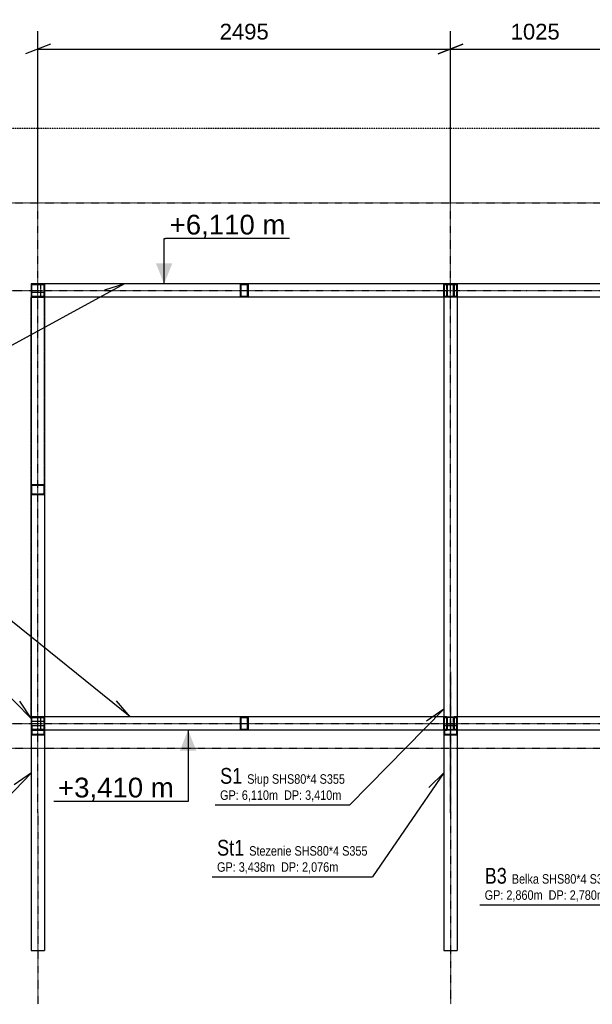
# Model space of a CAD drawing. Header units: millimetres. Extents: x -11738 to 23883, y -17414 to 12286.
# Tile 5 of 27: x -7335 to -3872, y -6504 to -546. Entities that reach past the tile are written whole.
import ezdxf

# ---------------------------------------------------------------- set-up
doc = ezdxf.new("R2010")
doc.units = ezdxf.units.MM
for name, pattern in [('DXK_LINE_DOT2', [3.9198, 1.9599, -1.9599]), ('DXK_LINE_DOT3', [5.9187, 2.979, -0.9799, 0.9799, -0.9799]), ('DXK_LINE_DOT4', [0.9408, 0.4704, -0.4704])]:
    doc.linetypes.add(name, pattern=pattern)
doc.styles.add('Arial', font='ARIAL.TTF', dxfattribs={"height": 0.2})
doc.styles.add('Arial Narrow', font='ARIALN.TTF', dxfattribs={"height": 0.2})

# ---------------------------------------------------------------- blocks, each defined once
blk = doc.blocks.new('GridLine-7906501-24047 - 22928')
at = {"color": 1, "linetype": 'DXK_LINE_DOT3'}
blk.add_line((-9581.3, -4954.5), (1364, -4954.5), dxfattribs=at)
blk = doc.blocks.new('GridLine-7906501-24048 - 22928')
at = {"color": 1, "linetype": 'DXK_LINE_DOT3'}
blk.add_line((-9581.3, -1654.5), (1364, -1654.5), dxfattribs=at)
blk = doc.blocks.new('Part-7906501-118641 - 22928')
at = {"color": 8, "linetype": 'DXK_LINE_DOT3'}
blk.add_line((-4730, -4491.5), (-4730, -6503.6), dxfattribs=at)
at = {"color": 8, "linetype": 'DXK_LINE_DOT2'}
for p, q in [((-4690, -4816.2), (-4770, -4816.2)), ((-4694, -4819.1), (-4766, -4819.1)), ((-4766, -4840.5), (-4766, -4844.5)), ((-4694, -4840.5), (-4694, -4844.5))]:
    blk.add_line(p, q, dxfattribs=at)
at = {"color": 5, "linetype": 'Continuous'}
for p, q in [((-4770, -4844.5), (-4770, -6178.9)), ((-4770, -4872.9), (-4690, -4872.9)), ((-4766, -4844.5), (-4766, -4870)), ((-4766, -4870), (-4694, -4870)), ((-4694, -4844.5), (-4694, -4870)), ((-4690, -4844.5), (-4690, -6178.9)), ((-4770, -6178.9), (-4690, -6178.9))]:
    blk.add_line(p, q, dxfattribs=at)
blk = doc.blocks.new('Part-7906501-23009 - 22928')
at = {"color": 8, "linetype": 'DXK_LINE_DOT2'}
for p, q in [((-4751.6, -4764.5), (-4770, -4764.5)), ((-4770, -4764.5), (-4770, -4844.5)), ((-4690, -4844.5), (-4690, -4764.5)), ((-4766, -4840.5), (-4766, -4768.5)), ((-4766, -4768.5), (-4749.4, -4768.5)), ((-4710.7, -4768.5), (-4694, -4768.5)), ((-4694, -4768.5), (-4694, -4840.5)), ((-4770, -4844.5), (-4751.6, -4844.5)), ((-4749.4, -4840.5), (-4766, -4840.5)), ((-4694, -4840.5), (-4710.7, -4840.5))]:
    blk.add_line(p, q, dxfattribs=at)
blk = doc.blocks.new('Part-7906501-22977 - 22928')
at = {"color": 8, "linetype": 'DXK_LINE_DOT2'}
for p, q in [((-3284.5, -2144.5), (-7185, -2144.5)), ((-7185, -2224.5), (-7185, -2144.5)), ((-3409.9, -2144.5), (-3409.9, -2224.5)), ((-3284.5, -2224.5), (-3284.5, -2144.5)), ((-3403.6, -2220.5), (-3403.6, -2148.5)), ((-3403.6, -2148.5), (-3290.8, -2148.5)), ((-3290.8, -2148.5), (-3290.8, -2220.5)), ((-3284.5, -2224.5), (-7185, -2224.5)), ((-3290.8, -2220.5), (-3403.6, -2220.5))]:
    blk.add_line(p, q, dxfattribs=at)
blk = doc.blocks.new('Part-7906501-22978 - 22928')
at = {"color": 8, "linetype": 'DXK_LINE_DOT2'}
for p, q in [((-4751.6, -4844.5), (-4751.6, -4764.5)), ((-4751.6, -4764.5), (-4708.5, -4764.5)), ((-4690, -4764.5), (-4708.5, -4764.5)), ((-4708.5, -4764.5), (-4708.5, -4844.5)), ((-1950.8, -4764.5), (-1960.7, -4764.5)), ((-1950.8, -4844.5), (-1950.8, -4764.5)), ((-4710.7, -4768.5), (-4749.4, -4768.5)), ((-4749.4, -4768.5), (-4749.4, -4840.5)), ((-4710.7, -4840.5), (-4710.7, -4768.5)), ((-4708.5, -4844.5), (-4751.6, -4844.5)), ((-4749.4, -4840.5), (-4710.7, -4840.5)), ((-4690, -4844.5), (-4708.5, -4844.5)), ((-1950.8, -4844.5), (-1960.7, -4844.5))]:
    blk.add_line(p, q, dxfattribs=at)
at = {"color": 5, "linetype": 'Continuous'}
for p, q in [((-1960.7, -4764.5), (-4690, -4764.5)), ((-1960.7, -4844.5), (-4690, -4844.5))]:
    blk.add_line(p, q, dxfattribs=at)
at = {"color": 8, "linetype": 'DXK_LINE_DOT3'}
blk.add_line((-5151.5, -4804.5), (-1550.9, -4804.5), dxfattribs=at)
blk = doc.blocks.new('Part-7906501-22979 - 22928')
at = {"color": 8, "linetype": 'DXK_LINE_DOT3'}
blk.add_line((-7225, -5344.5), (-7225, -1644.5), dxfattribs=at)
at = {"color": 5, "linetype": 'Continuous'}
for p, q in [((-7185, -2144.5), (-7265, -2144.5)), ((-7265, -2144.5), (-7265, -4844.5)), ((-7185, -2144.5), (-7185, -4844.5)), ((-7185, -4844.5), (-7265, -4844.5))]:
    blk.add_line(p, q, dxfattribs=at)
blk = doc.blocks.new('Part-7906501-22980 - 22928')
at = {"color": 8, "linetype": 'DXK_LINE_DOT3'}
blk.add_line((-4730, -5344.5), (-4730, -1644.5), dxfattribs=at)
at = {"color": 5, "linetype": 'Continuous'}
for p, q in [((-4690, -2144.5), (-4770, -2144.5)), ((-4770, -2144.5), (-4770, -4844.5)), ((-4690, -2144.5), (-4690, -4844.5)), ((-4690, -4844.5), (-4770, -4844.5))]:
    blk.add_line(p, q, dxfattribs=at)
blk = doc.blocks.new('Part-7906501-23007 - 22928')
at = {"color": 8, "linetype": 'DXK_LINE_DOT2'}
for p, q in [((-7185, -4764.5), (-7265, -4764.5)), ((-7265, -4764.5), (-7265, -4844.5)), ((-7185, -4844.5), (-7185, -4764.5)), ((-7261, -4840.5), (-7261, -4768.5)), ((-7261, -4768.5), (-7189, -4768.5)), ((-7189, -4768.5), (-7189, -4840.5)), ((-7265, -4844.5), (-7185, -4844.5)), ((-7189, -4840.5), (-7261, -4840.5))]:
    blk.add_line(p, q, dxfattribs=at)
at = {"color": 8, "linetype": 'DXK_LINE_DOT3'}
blk.add_line((-7725, -4804.5), (-6725, -4804.5), dxfattribs=at)
blk = doc.blocks.new('Part-7906501-23008 - 22928')
at = {"color": 5, "linetype": 'Continuous'}
for p, q in [((-4770, -4764.5), (-7185, -4764.5)), ((-7185, -4844.5), (-7185, -4764.5)), ((-4770, -4844.5), (-4770, -4764.5)), ((-4770, -4844.5), (-7185, -4844.5))]:
    blk.add_line(p, q, dxfattribs=at)
at = {"color": 8, "linetype": 'DXK_LINE_DOT3'}
blk.add_line((-6725, -4804.5), (-5151.5, -4804.5), dxfattribs=at)
blk = doc.blocks.new('Part-7906501-23023 - 22928')
at = {"color": 8, "linetype": 'DXK_LINE_DOT2'}
for p, q in [((-7185, -2144.5), (-7265, -2144.5)), ((-7265, -2144.5), (-7265, -2224.5)), ((-7261, -2220.5), (-7261, -2148.5)), ((-7261, -2148.5), (-7189, -2148.5)), ((-7189, -2148.5), (-7189, -2220.5)), ((-7265, -2224.5), (-7185, -2224.5)), ((-7189, -2220.5), (-7261, -2220.5))]:
    blk.add_line(p, q, dxfattribs=at)
at = {"color": 8, "linetype": 'DXK_LINE_DOT3'}
blk.add_line((-7725, -2184.5), (-6725, -2184.5), dxfattribs=at)
blk = doc.blocks.new('Part-7906501-23024 - 22928')
at = {"color": 5, "linetype": 'Continuous'}
for p, q in [((-4770, -2144.5), (-7185, -2144.5)), ((-7185, -2224.5), (-7185, -2144.5)), ((-4770, -2224.5), (-4770, -2144.5)), ((-4770, -2224.5), (-7185, -2224.5))]:
    blk.add_line(p, q, dxfattribs=at)
at = {"color": 8, "linetype": 'DXK_LINE_DOT3'}
blk.add_line((-6725, -2184.5), (-4270, -2184.5), dxfattribs=at)
blk = doc.blocks.new('Part-7906501-23025 - 22928')
at = {"color": 8, "linetype": 'DXK_LINE_DOT2'}
for p, q in [((-4770, -2144.5), (-4770, -2224.5)), ((-4690, -2224.5), (-4690, -2144.5)), ((-4766, -2220.5), (-4766, -2148.5)), ((-4766, -2148.5), (-4694, -2148.5)), ((-4694, -2148.5), (-4694, -2220.5)), ((-4694, -2220.5), (-4766, -2220.5))]:
    blk.add_line(p, q, dxfattribs=at)
at = {"color": 8, "linetype": 'DXK_LINE_DOT3'}
blk.add_line((-4270, -2184.5), (-4230, -2184.5), dxfattribs=at)
blk = doc.blocks.new('Part-7906501-23026 - 22928')
at = {"color": 8, "linetype": 'DXK_LINE_DOT2'}
for p, q in [((-4751.6, -2224.5), (-4751.6, -2144.5)), ((-4708.5, -2144.5), (-4708.5, -2224.5)), ((-1950.8, -2144.5), (-1960.7, -2144.5)), ((-1950.8, -2224.5), (-1950.8, -2144.5)), ((-4749.4, -2148.5), (-4749.4, -2220.5)), ((-4710.7, -2220.5), (-4710.7, -2148.5)), ((-1950.8, -2224.5), (-1960.7, -2224.5))]:
    blk.add_line(p, q, dxfattribs=at)
at = {"color": 5, "linetype": 'Continuous'}
for p, q in [((-1960.7, -2144.5), (-4690, -2144.5)), ((-1960.7, -2224.5), (-4690, -2224.5))]:
    blk.add_line(p, q, dxfattribs=at)
at = {"color": 8, "linetype": 'DXK_LINE_DOT3'}
blk.add_line((-4230, -2184.5), (-1550.9, -2184.5), dxfattribs=at)
blk = doc.blocks.new('Part-7906501-23035 - 22928')
at = {"color": 8, "linetype": 'DXK_LINE_DOT2'}
for p, q in [((-4770, -4764.5), (-7185, -4764.5)), ((-3284.5, -4764.5), (-4690, -4764.5)), ((-3409.9, -4764.5), (-3409.9, -4844.5)), ((-3284.5, -4844.5), (-3284.5, -4764.5)), ((-3403.6, -4840.5), (-3403.6, -4768.5)), ((-3403.6, -4768.5), (-3290.8, -4768.5)), ((-3290.8, -4768.5), (-3290.8, -4840.5)), ((-4770, -4844.5), (-7185, -4844.5)), ((-3284.5, -4844.5), (-4690, -4844.5)), ((-3290.8, -4840.5), (-3403.6, -4840.5))]:
    blk.add_line(p, q, dxfattribs=at)
blk = doc.blocks.new('Part-7906501-42197 - 22928')
at = {"color": 8, "linetype": 'DXK_LINE_DOT2'}
for p, q in [((-7265, -2195.1), (-7185, -2195.1)), ((-7265, -3360.1), (-7265, -2224.5)), ((-7185, -3360.1), (-7185, -2224.5)), ((-7185, -3360.1), (-7265, -3360.1)), ((-7265, -3419), (-7265, -3360.1)), ((-7261, -3416.1), (-7261, -3363)), ((-7261, -3363), (-7189, -3363)), ((-7189, -3363), (-7189, -3416.1)), ((-7185, -3419), (-7185, -3360.1)), ((-7265, -3419), (-7185, -3419)), ((-7189, -3416.1), (-7261, -3416.1))]:
    blk.add_line(p, q, dxfattribs=at)
blk = doc.blocks.new('Part-7906501-51405 - 22928')
at = {"color": 4, "linetype": 'DXK_LINE_DOT4'}
blk.add_line((-3285, -1204.5), (-9485, -1204.5), dxfattribs=at)
blk = doc.blocks.new('Part-7906501-42198 - 22928')
at = {"color": 8, "linetype": 'DXK_LINE_DOT2'}
for p, q in [((-7185, -3362.4), (-7265, -3362.4)), ((-7189, -3365.1), (-7261, -3365.1)), ((-7265, -3416.7), (-7185, -3416.7)), ((-7265, -4764.5), (-7265, -3419)), ((-7261, -3414), (-7189, -3414)), ((-7185, -3419), (-7185, -4791.7)), ((-7185, -4791.7), (-7265, -4791.7))]:
    blk.add_line(p, q, dxfattribs=at)
blk = doc.blocks.new('Part-7906501-118640 - 22928')
at = {"color": 8, "linetype": 'DXK_LINE_DOT2'}
for p, q in [((-7265, -4816.2), (-7265, -4844.5)), ((-7265, -4816.2), (-7185, -4816.2)), ((-7189, -4819.1), (-7261, -4819.1)), ((-7261, -4819.1), (-7261, -4844.5)), ((-7189, -4819.1), (-7189, -4844.5))]:
    blk.add_line(p, q, dxfattribs=at)
at = {"color": 5, "linetype": 'Continuous'}
for p, q in [((-7265, -4844.5), (-7265, -6178.9)), ((-7265, -4872.9), (-7185, -4872.9)), ((-7261, -4844.5), (-7261, -4870)), ((-7261, -4870), (-7189, -4870)), ((-7189, -4844.5), (-7189, -4870)), ((-7185, -4844.5), (-7185, -6178.9)), ((-7265, -6178.9), (-7185, -6178.9))]:
    blk.add_line(p, q, dxfattribs=at)
at = {"color": 8, "linetype": 'DXK_LINE_DOT3'}
blk.add_line((-7225, -5344.5), (-7225, -6503.6), dxfattribs=at)
blk = doc.blocks.new('Part-7906501-181471 - 22928')
at = {"color": 8, "linetype": 'DXK_LINE_DOT2'}
for p, q in [((-6000.5, -2224.5), (-6000.5, -2144.5)), ((-5954.5, -2144.5), (-5954.5, -2224.5)), ((-4747, -2224.5), (-4747, -2144.5)), ((-5998.2, -2148.5), (-5998.2, -2220.5)), ((-5956.8, -2220.5), (-5956.8, -2148.5))]:
    blk.add_line(p, q, dxfattribs=at)
blk = doc.blocks.new('Part-7906501-181468 - 22928')
at = {"color": 8, "linetype": 'DXK_LINE_DOT2'}
for p, q in [((-7208, -4844.5), (-7208, -4764.5)), ((-6000.5, -4764.5), (-6000.5, -4844.5)), ((-5954.5, -4844.5), (-5954.5, -4764.5)), ((-5998.2, -4840.5), (-5998.2, -4768.5)), ((-5998.2, -4768.5), (-5956.8, -4768.5)), ((-5956.8, -4768.5), (-5956.8, -4840.5)), ((-5956.8, -4840.5), (-5998.2, -4840.5))]:
    blk.add_line(p, q, dxfattribs=at)
blk = doc.blocks.new('Part-7906501-181469 - 22928')
at = {"color": 8, "linetype": 'DXK_LINE_DOT2'}
for p, q in [((-6000.5, -4844.5), (-6000.5, -4764.5)), ((-5954.5, -4764.5), (-5954.5, -4844.5)), ((-4747, -4844.5), (-4747, -4764.5)), ((-5998.2, -4768.5), (-5998.2, -4840.5)), ((-5956.8, -4840.5), (-5956.8, -4768.5))]:
    blk.add_line(p, q, dxfattribs=at)
blk = doc.blocks.new('Part-7906501-181470 - 22928')
at = {"color": 8, "linetype": 'DXK_LINE_DOT2'}
for p, q in [((-7208, -2224.5), (-7208, -2144.5)), ((-6000.5, -2144.5), (-6000.5, -2224.5)), ((-5954.5, -2224.5), (-5954.5, -2144.5)), ((-5998.2, -2220.5), (-5998.2, -2148.5)), ((-5998.2, -2148.5), (-5956.8, -2148.5)), ((-5956.8, -2148.5), (-5956.8, -2220.5)), ((-5956.8, -2220.5), (-5998.2, -2220.5))]:
    blk.add_line(p, q, dxfattribs=at)
blk = doc.blocks.new('StraightDimension-7906501-157318 - 22928')
at = {"color": 7, "linetype": 'Continuous'}
for p, q in [((-7225, -1658.5), (-7225, -616)), ((-4730, -1658.5), (-4730, -616)), ((-7150, -693.5), (-7300, -753.5)), ((-4805, -753.5), (-4655, -693.5)), ((-7225, -723.5), (-4730, -723.5))]:
    blk.add_line(p, q, dxfattribs=at)
at = {"color": 0}
blk.add_wipeout([(-5809.3, -686), (-5809.3, -546), (-6145.8, -546), (-6145.8, -686)], dxfattribs=at)
at = {"color": 96, "style": 'Arial'}
blk.add_text('2495', height=95.51, dxfattribs=at).set_placement((-6125.8, -666))
blk = doc.blocks.new('StraightDimension-7906501-157317 - 22928')
at = {"color": 7, "linetype": 'Continuous'}
for p, q in [((-4730, -1658.5), (-4730, -616)), ((-3705, -2134.5), (-3705, -616)), ((-4655, -693.5), (-4805, -753.5)), ((-3780, -753.5), (-3630, -693.5)), ((-4730, -723.5), (-3705, -723.5))]:
    blk.add_line(p, q, dxfattribs=at)
at = {"color": 0}
blk.add_wipeout([(-4049.3, -686), (-4049.3, -546), (-4385.8, -546), (-4385.8, -686)], dxfattribs=at)
at = {"color": 96, "style": 'Arial'}
blk.add_text('1025', height=95.51, dxfattribs=at).set_placement((-4365.8, -666))
blk = doc.blocks.new('Mark-7906501-118642 - 22928')
at = {"color": 7, "linetype": 'Continuous'}
for p, q in [((-7264.5, -5103), (-7522.9, -5371.8)), ((-7264.5, -5103), (-7369.1, -5175.8)), ((-8493, -5371.8), (-7522.9, -5371.8))]:
    blk.add_line(p, q, dxfattribs=at)
at = {"color": 0}
for points in [[(-8298.6, -5244.3), (-8298.6, -5144.3), (-8463, -5144.3), (-8463, -5244.3)], [(-8012.8, -5244.3), (-8012.8, -5184.3), (-8268.6, -5184.3), (-8268.6, -5244.3)], [(-8349.8, -5341.8), (-8349.8, -5281.8), (-8463, -5281.8), (-8463, -5341.8)], [(-7966.9, -5341.8), (-7966.9, -5281.8), (-8076.4, -5281.8), (-8076.4, -5341.8)]]:
    blk.add_wipeout(points, dxfattribs=at)
for points in [[(-8298.6, -5244.3), (-8298.6, -5144.3), (-8463, -5144.3), (-8463, -5244.3)], [(-8012.8, -5244.3), (-8012.8, -5184.3), (-8268.6, -5184.3), (-8268.6, -5244.3)], [(-8349.8, -5341.8), (-8349.8, -5281.8), (-8463, -5281.8), (-8463, -5341.8)], [(-7966.9, -5341.8), (-7966.9, -5281.8), (-8076.4, -5281.8), (-8076.4, -5341.8)]]:
    blk.add_wipeout(points, dxfattribs=at)
at = {"color": 7, "style": 'Arial Narrow'}
blk.add_text('St1', height=95.44, dxfattribs=at).set_placement((-8463, -5244.3))
at = {"color": 0}
for points in [[(-7724.4, -5244.3), (-7724.4, -5184.3), (-7994.8, -5184.3), (-7994.8, -5244.3)], [(-8167.2, -5341.8), (-8167.2, -5281.8), (-8331.8, -5281.8), (-8331.8, -5341.8)], [(-7784.3, -5341.8), (-7784.3, -5281.8), (-7948.9, -5281.8), (-7948.9, -5341.8)]]:
    blk.add_wipeout(points, dxfattribs=at)
for points in [[(-7724.4, -5244.3), (-7724.4, -5184.3), (-7994.8, -5184.3), (-7994.8, -5244.3)], [(-8167.2, -5341.8), (-8167.2, -5281.8), (-8331.8, -5281.8), (-8331.8, -5341.8)], [(-7784.3, -5341.8), (-7784.3, -5281.8), (-7948.9, -5281.8), (-7948.9, -5341.8)]]:
    blk.add_wipeout(points, dxfattribs=at)
at = {"color": 7, "style": 'Arial Narrow'}
for s, p in [('Stezenie', (-8268.6, -5244.3)), ('GP:', (-8463, -5341.8)), ('DP:', (-8076.4, -5341.8))]:
    blk.add_text(s, height=57.27, dxfattribs=at).set_placement(p)
at = {"color": 0}
for points in [[(-7552.9, -5244.3), (-7552.9, -5184.3), (-7706.4, -5184.3), (-7706.4, -5244.3)], [(-8112.4, -5341.8), (-8112.4, -5281.8), (-8167.2, -5281.8), (-8167.2, -5341.8)], [(-7729.6, -5341.8), (-7729.6, -5281.8), (-7784.3, -5281.8), (-7784.3, -5341.8)]]:
    blk.add_wipeout(points, dxfattribs=at)
for points in [[(-7552.9, -5244.3), (-7552.9, -5184.3), (-7706.4, -5184.3), (-7706.4, -5244.3)], [(-8112.4, -5341.8), (-8112.4, -5281.8), (-8167.2, -5281.8), (-8167.2, -5341.8)], [(-7729.6, -5341.8), (-7729.6, -5281.8), (-7784.3, -5281.8), (-7784.3, -5341.8)]]:
    blk.add_wipeout(points, dxfattribs=at)
at = {"color": 7, "style": 'Arial Narrow'}
for s, height, p in [('SHS80*4', 57.27, (-7994.8, -5244.3)), ('S355', 57.27, (-7706.4, -5244.3)), ('3,438', 57.27, (-8331.8, -5341.8)), ('m', 57.3, (-8167.2, -5341.8)), ('2,076', 57.27, (-7948.9, -5341.8)), ('m', 57.3, (-7784.3, -5341.8))]:
    blk.add_text(s, height=height, dxfattribs=at).set_placement(p)
blk = doc.blocks.new('Mark-7906501-23156 - 22928')
at = {"color": 7, "linetype": 'Continuous'}
for p, q in [((-4769.8, -4718.4), (-5337.8, -5296.5)), ((-4769.8, -4718.4), (-4875.2, -4790.1)), ((-6153.2, -5296.5), (-5337.8, -5296.5))]:
    blk.add_line(p, q, dxfattribs=at)
at = {"color": 0}
for points in [[(-5989.2, -5169), (-5989.2, -5069), (-6123.2, -5069), (-6123.2, -5169)], [(-5827.7, -5169), (-5827.7, -5109), (-5959.2, -5109), (-5959.2, -5169)], [(-6009.9, -5266.5), (-6009.9, -5206.5), (-6123.2, -5206.5), (-6123.2, -5266.5)], [(-5627, -5266.5), (-5627, -5206.5), (-5736.6, -5206.5), (-5736.6, -5266.5)]]:
    blk.add_wipeout(points, dxfattribs=at)
for points in [[(-5989.2, -5169), (-5989.2, -5069), (-6123.2, -5069), (-6123.2, -5169)], [(-5827.7, -5169), (-5827.7, -5109), (-5959.2, -5109), (-5959.2, -5169)], [(-6009.9, -5266.5), (-6009.9, -5206.5), (-6123.2, -5206.5), (-6123.2, -5266.5)], [(-5627, -5266.5), (-5627, -5206.5), (-5736.6, -5206.5), (-5736.6, -5266.5)]]:
    blk.add_wipeout(points, dxfattribs=at)
at = {"color": 7, "style": 'Arial Narrow'}
blk.add_text('S1', height=95.44, dxfattribs=at).set_placement((-6123.2, -5169))
at = {"color": 0}
for points in [[(-5539.3, -5169), (-5539.3, -5109), (-5809.7, -5109), (-5809.7, -5169)], [(-5827.4, -5266.5), (-5827.4, -5206.5), (-5991.9, -5206.5), (-5991.9, -5266.5)], [(-5444.5, -5266.5), (-5444.5, -5206.5), (-5609, -5206.5), (-5609, -5266.5)]]:
    blk.add_wipeout(points, dxfattribs=at)
for points in [[(-5539.3, -5169), (-5539.3, -5109), (-5809.7, -5109), (-5809.7, -5169)], [(-5827.4, -5266.5), (-5827.4, -5206.5), (-5991.9, -5206.5), (-5991.9, -5266.5)], [(-5444.5, -5266.5), (-5444.5, -5206.5), (-5609, -5206.5), (-5609, -5266.5)]]:
    blk.add_wipeout(points, dxfattribs=at)
at = {"color": 7, "style": 'Arial Narrow'}
for s, p in [('GP:', (-6123.2, -5266.5)), ('DP:', (-5736.6, -5266.5))]:
    blk.add_text(s, height=57.27, dxfattribs=at).set_placement(p)
at = {"color": 0}
for points in [[(-5367.8, -5169), (-5367.8, -5109), (-5521.3, -5109), (-5521.3, -5169)], [(-5772.6, -5266.5), (-5772.6, -5206.5), (-5827.4, -5206.5), (-5827.4, -5266.5)], [(-5389.7, -5266.5), (-5389.7, -5206.5), (-5444.5, -5206.5), (-5444.5, -5266.5)]]:
    blk.add_wipeout(points, dxfattribs=at)
for points in [[(-5367.8, -5169), (-5367.8, -5109), (-5521.3, -5109), (-5521.3, -5169)], [(-5772.6, -5266.5), (-5772.6, -5206.5), (-5827.4, -5206.5), (-5827.4, -5266.5)], [(-5389.7, -5266.5), (-5389.7, -5206.5), (-5444.5, -5206.5), (-5444.5, -5266.5)]]:
    blk.add_wipeout(points, dxfattribs=at)
at = {"color": 7, "style": 'Arial Narrow'}
for s, height, p in [('Słup', 57.27, (-5959.2, -5169)), ('SHS80*4', 57.27, (-5809.7, -5169)), ('S355', 57.27, (-5521.3, -5169)), ('6,110', 57.27, (-5991.9, -5266.5)), ('m', 57.3, (-5827.4, -5266.5)), ('3,410', 57.27, (-5609, -5266.5)), ('m', 57.3, (-5444.5, -5266.5))]:
    blk.add_text(s, height=height, dxfattribs=at).set_placement(p)
blk = doc.blocks.new('Mark-7906501-23167 - 22928')
at = {"color": 7, "linetype": 'Continuous'}
for p, q in [((-8391.3, -4461.1), (-7575.9, -4461.1)), ((-7264.5, -4775.3), (-7575.9, -4461.1)), ((-7264.5, -4775.3), (-7334.7, -4668.9))]:
    blk.add_line(p, q, dxfattribs=at)
at = {"color": 0}
for points in [[(-8227.4, -4333.6), (-8227.4, -4233.6), (-8361.3, -4233.6), (-8361.3, -4333.6)], [(-8065.8, -4333.6), (-8065.8, -4273.6), (-8197.4, -4273.6), (-8197.4, -4333.6)], [(-8248.1, -4431.1), (-8248.1, -4371.1), (-8361.3, -4371.1), (-8361.3, -4431.1)], [(-7865.2, -4431.1), (-7865.2, -4371.1), (-7974.8, -4371.1), (-7974.8, -4431.1)]]:
    blk.add_wipeout(points, dxfattribs=at)
for points in [[(-8227.4, -4333.6), (-8227.4, -4233.6), (-8361.3, -4233.6), (-8361.3, -4333.6)], [(-8065.8, -4333.6), (-8065.8, -4273.6), (-8197.4, -4273.6), (-8197.4, -4333.6)], [(-8248.1, -4431.1), (-8248.1, -4371.1), (-8361.3, -4371.1), (-8361.3, -4431.1)], [(-7865.2, -4431.1), (-7865.2, -4371.1), (-7974.8, -4371.1), (-7974.8, -4431.1)]]:
    blk.add_wipeout(points, dxfattribs=at)
at = {"color": 7, "style": 'Arial Narrow'}
blk.add_text('S1', height=95.44, dxfattribs=at).set_placement((-8361.3, -4333.6))
at = {"color": 0}
for points in [[(-7777.5, -4333.6), (-7777.5, -4273.6), (-8047.8, -4273.6), (-8047.8, -4333.6)], [(-8065.5, -4431.1), (-8065.5, -4371.1), (-8230.1, -4371.1), (-8230.1, -4431.1)], [(-7682.7, -4431.1), (-7682.7, -4371.1), (-7847.2, -4371.1), (-7847.2, -4431.1)]]:
    blk.add_wipeout(points, dxfattribs=at)
for points in [[(-7777.5, -4333.6), (-7777.5, -4273.6), (-8047.8, -4273.6), (-8047.8, -4333.6)], [(-8065.5, -4431.1), (-8065.5, -4371.1), (-8230.1, -4371.1), (-8230.1, -4431.1)], [(-7682.7, -4431.1), (-7682.7, -4371.1), (-7847.2, -4371.1), (-7847.2, -4431.1)]]:
    blk.add_wipeout(points, dxfattribs=at)
at = {"color": 7, "style": 'Arial Narrow'}
for s, p in [('GP:', (-8361.3, -4431.1)), ('DP:', (-7974.8, -4431.1))]:
    blk.add_text(s, height=57.27, dxfattribs=at).set_placement(p)
at = {"color": 0}
for points in [[(-7605.9, -4333.6), (-7605.9, -4273.6), (-7759.5, -4273.6), (-7759.5, -4333.6)], [(-8010.8, -4431.1), (-8010.8, -4371.1), (-8065.5, -4371.1), (-8065.5, -4431.1)], [(-7627.9, -4431.1), (-7627.9, -4371.1), (-7682.7, -4371.1), (-7682.7, -4431.1)]]:
    blk.add_wipeout(points, dxfattribs=at)
for points in [[(-7605.9, -4333.6), (-7605.9, -4273.6), (-7759.5, -4273.6), (-7759.5, -4333.6)], [(-8010.8, -4431.1), (-8010.8, -4371.1), (-8065.5, -4371.1), (-8065.5, -4431.1)], [(-7627.9, -4431.1), (-7627.9, -4371.1), (-7682.7, -4371.1), (-7682.7, -4431.1)]]:
    blk.add_wipeout(points, dxfattribs=at)
at = {"color": 7, "style": 'Arial Narrow'}
for s, height, p in [('Słup', 57.27, (-8197.4, -4333.6)), ('SHS80*4', 57.27, (-8047.8, -4333.6)), ('S355', 57.27, (-7759.5, -4333.6)), ('6,110', 57.27, (-8230.1, -4431.1)), ('m', 57.3, (-8065.5, -4431.1)), ('3,410', 57.27, (-7847.2, -4431.1)), ('m', 57.3, (-7682.7, -4431.1))]:
    blk.add_text(s, height=height, dxfattribs=at).set_placement(p)
blk = doc.blocks.new('Mark-7906501-23268 - 22928')
at = {"color": 7, "linetype": 'Continuous'}
for p, q in [((-8279.5, -4147.2), (-7431.2, -4147.2)), ((-6668, -4764.9), (-7431.2, -4147.2)), ((-6668, -4764.9), (-6749.4, -4666.8))]:
    blk.add_line(p, q, dxfattribs=at)
at = {"color": 0}
for points in [[(-8115.5, -4019.7), (-8115.5, -3919.7), (-8249.5, -3919.7), (-8249.5, -4019.7)], [(-7921.1, -4019.7), (-7921.1, -3959.7), (-8085.5, -3959.7), (-8085.5, -4019.7)], [(-8136.2, -4117.2), (-8136.2, -4057.2), (-8249.5, -4057.2), (-8249.5, -4117.2)], [(-7753.3, -4117.2), (-7753.3, -4057.2), (-7862.9, -4057.2), (-7862.9, -4117.2)]]:
    blk.add_wipeout(points, dxfattribs=at)
for points in [[(-8115.5, -4019.7), (-8115.5, -3919.7), (-8249.5, -3919.7), (-8249.5, -4019.7)], [(-7921.1, -4019.7), (-7921.1, -3959.7), (-8085.5, -3959.7), (-8085.5, -4019.7)], [(-8136.2, -4117.2), (-8136.2, -4057.2), (-8249.5, -4057.2), (-8249.5, -4117.2)], [(-7753.3, -4117.2), (-7753.3, -4057.2), (-7862.9, -4057.2), (-7862.9, -4117.2)]]:
    blk.add_wipeout(points, dxfattribs=at)
at = {"color": 7, "style": 'Arial Narrow'}
blk.add_text('B5', height=95.44, dxfattribs=at).set_placement((-8249.5, -4019.7))
at = {"color": 0}
for points in [[(-7632.7, -4019.7), (-7632.7, -3959.7), (-7903.1, -3959.7), (-7903.1, -4019.7)], [(-7953.7, -4117.2), (-7953.7, -4057.2), (-8118.2, -4057.2), (-8118.2, -4117.2)], [(-7570.8, -4117.2), (-7570.8, -4057.2), (-7735.3, -4057.2), (-7735.3, -4117.2)]]:
    blk.add_wipeout(points, dxfattribs=at)
for points in [[(-7632.7, -4019.7), (-7632.7, -3959.7), (-7903.1, -3959.7), (-7903.1, -4019.7)], [(-7953.7, -4117.2), (-7953.7, -4057.2), (-8118.2, -4057.2), (-8118.2, -4117.2)], [(-7570.8, -4117.2), (-7570.8, -4057.2), (-7735.3, -4057.2), (-7735.3, -4117.2)]]:
    blk.add_wipeout(points, dxfattribs=at)
at = {"color": 7, "style": 'Arial Narrow'}
for s, p in [('Belka', (-8085.5, -4019.7)), ('GP:', (-8249.5, -4117.2)), ('DP:', (-7862.9, -4117.2))]:
    blk.add_text(s, height=57.27, dxfattribs=at).set_placement(p)
at = {"color": 0}
for points in [[(-7461.2, -4019.7), (-7461.2, -3959.7), (-7614.7, -3959.7), (-7614.7, -4019.7)], [(-7898.9, -4117.2), (-7898.9, -4057.2), (-7953.7, -4057.2), (-7953.7, -4117.2)], [(-7516, -4117.2), (-7516, -4057.2), (-7570.8, -4057.2), (-7570.8, -4117.2)]]:
    blk.add_wipeout(points, dxfattribs=at)
for points in [[(-7461.2, -4019.7), (-7461.2, -3959.7), (-7614.7, -3959.7), (-7614.7, -4019.7)], [(-7898.9, -4117.2), (-7898.9, -4057.2), (-7953.7, -4057.2), (-7953.7, -4117.2)], [(-7516, -4117.2), (-7516, -4057.2), (-7570.8, -4057.2), (-7570.8, -4117.2)]]:
    blk.add_wipeout(points, dxfattribs=at)
at = {"color": 7, "style": 'Arial Narrow'}
for s, height, p in [('SHS80*4', 57.27, (-7903.1, -4019.7)), ('S355', 57.27, (-7614.7, -4019.7)), ('3,490', 57.27, (-8118.2, -4117.2)), ('m', 57.3, (-7953.7, -4117.2)), ('3,410', 57.27, (-7735.3, -4117.2)), ('m', 57.3, (-7570.8, -4117.2))]:
    blk.add_text(s, height=height, dxfattribs=at).set_placement(p)
blk = doc.blocks.new('Mark-7906501-23316 - 22928')
at = {"color": 7, "linetype": 'Continuous'}
for p, q in [((-6701.7, -2144.9), (-7649.9, -2661.2)), ((-6701.7, -2144.9), (-6823.4, -2182.7)), ((-8498.2, -2661.2), (-7649.9, -2661.2))]:
    blk.add_line(p, q, dxfattribs=at)
at = {"color": 0}
for points in [[(-8334.2, -2533.7), (-8334.2, -2433.7), (-8468.2, -2433.7), (-8468.2, -2533.7)], [(-8139.8, -2533.7), (-8139.8, -2473.7), (-8304.2, -2473.7), (-8304.2, -2533.7)], [(-8354.9, -2631.2), (-8354.9, -2571.2), (-8468.2, -2571.2), (-8468.2, -2631.2)], [(-7972, -2631.2), (-7972, -2571.2), (-8081.6, -2571.2), (-8081.6, -2631.2)]]:
    blk.add_wipeout(points, dxfattribs=at)
for points in [[(-8334.2, -2533.7), (-8334.2, -2433.7), (-8468.2, -2433.7), (-8468.2, -2533.7)], [(-8139.8, -2533.7), (-8139.8, -2473.7), (-8304.2, -2473.7), (-8304.2, -2533.7)], [(-8354.9, -2631.2), (-8354.9, -2571.2), (-8468.2, -2571.2), (-8468.2, -2631.2)], [(-7972, -2631.2), (-7972, -2571.2), (-8081.6, -2571.2), (-8081.6, -2631.2)]]:
    blk.add_wipeout(points, dxfattribs=at)
at = {"color": 7, "style": 'Arial Narrow'}
blk.add_text('B5', height=95.44, dxfattribs=at).set_placement((-8468.2, -2533.7))
at = {"color": 0}
for points in [[(-7851.4, -2533.7), (-7851.4, -2473.7), (-8121.8, -2473.7), (-8121.8, -2533.7)], [(-8172.4, -2631.2), (-8172.4, -2571.2), (-8336.9, -2571.2), (-8336.9, -2631.2)], [(-7789.5, -2631.2), (-7789.5, -2571.2), (-7954, -2571.2), (-7954, -2631.2)]]:
    blk.add_wipeout(points, dxfattribs=at)
for points in [[(-7851.4, -2533.7), (-7851.4, -2473.7), (-8121.8, -2473.7), (-8121.8, -2533.7)], [(-8172.4, -2631.2), (-8172.4, -2571.2), (-8336.9, -2571.2), (-8336.9, -2631.2)], [(-7789.5, -2631.2), (-7789.5, -2571.2), (-7954, -2571.2), (-7954, -2631.2)]]:
    blk.add_wipeout(points, dxfattribs=at)
at = {"color": 7, "style": 'Arial Narrow'}
for s, p in [('Belka', (-8304.2, -2533.7)), ('GP:', (-8468.2, -2631.2)), ('DP:', (-8081.6, -2631.2))]:
    blk.add_text(s, height=57.27, dxfattribs=at).set_placement(p)
at = {"color": 0}
for points in [[(-7679.9, -2533.7), (-7679.9, -2473.7), (-7833.4, -2473.7), (-7833.4, -2533.7)], [(-8117.6, -2631.2), (-8117.6, -2571.2), (-8172.4, -2571.2), (-8172.4, -2631.2)], [(-7734.7, -2631.2), (-7734.7, -2571.2), (-7789.5, -2571.2), (-7789.5, -2631.2)]]:
    blk.add_wipeout(points, dxfattribs=at)
for points in [[(-7679.9, -2533.7), (-7679.9, -2473.7), (-7833.4, -2473.7), (-7833.4, -2533.7)], [(-8117.6, -2631.2), (-8117.6, -2571.2), (-8172.4, -2571.2), (-8172.4, -2631.2)], [(-7734.7, -2631.2), (-7734.7, -2571.2), (-7789.5, -2571.2), (-7789.5, -2631.2)]]:
    blk.add_wipeout(points, dxfattribs=at)
at = {"color": 7, "style": 'Arial Narrow'}
for s, height, p in [('SHS80*4', 57.27, (-8121.8, -2533.7)), ('S355', 57.27, (-7833.4, -2533.7)), ('6,110', 57.27, (-8336.9, -2631.2)), ('m', 57.3, (-8172.4, -2631.2)), ('6,030', 57.27, (-7954, -2631.2)), ('m', 57.3, (-7789.5, -2631.2))]:
    blk.add_text(s, height=height, dxfattribs=at).set_placement(p)
blk = doc.blocks.new('Mark-7906501-118645 - 22928')
at = {"color": 7, "linetype": 'Continuous'}
for p, q in [((-4769.5, -5103), (-5201.5, -5731.5)), ((-4769.5, -5103), (-4860.9, -5191.8)), ((-6171.6, -5731.5), (-5201.5, -5731.5))]:
    blk.add_line(p, q, dxfattribs=at)
at = {"color": 0}
for points in [[(-5977.2, -5604), (-5977.2, -5504), (-6141.6, -5504), (-6141.6, -5604)], [(-5691.3, -5604), (-5691.3, -5544), (-5947.2, -5544), (-5947.2, -5604)], [(-6028.4, -5701.5), (-6028.4, -5641.5), (-6141.6, -5641.5), (-6141.6, -5701.5)], [(-5645.5, -5701.5), (-5645.5, -5641.5), (-5755, -5641.5), (-5755, -5701.5)]]:
    blk.add_wipeout(points, dxfattribs=at)
for points in [[(-5977.2, -5604), (-5977.2, -5504), (-6141.6, -5504), (-6141.6, -5604)], [(-5691.3, -5604), (-5691.3, -5544), (-5947.2, -5544), (-5947.2, -5604)], [(-6028.4, -5701.5), (-6028.4, -5641.5), (-6141.6, -5641.5), (-6141.6, -5701.5)], [(-5645.5, -5701.5), (-5645.5, -5641.5), (-5755, -5641.5), (-5755, -5701.5)]]:
    blk.add_wipeout(points, dxfattribs=at)
at = {"color": 7, "style": 'Arial Narrow'}
blk.add_text('St1', height=95.44, dxfattribs=at).set_placement((-6141.6, -5604))
at = {"color": 0}
for points in [[(-5403, -5604), (-5403, -5544), (-5673.3, -5544), (-5673.3, -5604)], [(-5845.8, -5701.5), (-5845.8, -5641.5), (-6010.4, -5641.5), (-6010.4, -5701.5)], [(-5462.9, -5701.5), (-5462.9, -5641.5), (-5627.5, -5641.5), (-5627.5, -5701.5)]]:
    blk.add_wipeout(points, dxfattribs=at)
for points in [[(-5403, -5604), (-5403, -5544), (-5673.3, -5544), (-5673.3, -5604)], [(-5845.8, -5701.5), (-5845.8, -5641.5), (-6010.4, -5641.5), (-6010.4, -5701.5)], [(-5462.9, -5701.5), (-5462.9, -5641.5), (-5627.5, -5641.5), (-5627.5, -5701.5)]]:
    blk.add_wipeout(points, dxfattribs=at)
at = {"color": 7, "style": 'Arial Narrow'}
for s, p in [('Stezenie', (-5947.2, -5604)), ('GP:', (-6141.6, -5701.5)), ('DP:', (-5755, -5701.5))]:
    blk.add_text(s, height=57.27, dxfattribs=at).set_placement(p)
at = {"color": 0}
for points in [[(-5231.5, -5604), (-5231.5, -5544), (-5385, -5544), (-5385, -5604)], [(-5791, -5701.5), (-5791, -5641.5), (-5845.8, -5641.5), (-5845.8, -5701.5)], [(-5408.2, -5701.5), (-5408.2, -5641.5), (-5462.9, -5641.5), (-5462.9, -5701.5)]]:
    blk.add_wipeout(points, dxfattribs=at)
for points in [[(-5231.5, -5604), (-5231.5, -5544), (-5385, -5544), (-5385, -5604)], [(-5791, -5701.5), (-5791, -5641.5), (-5845.8, -5641.5), (-5845.8, -5701.5)], [(-5408.2, -5701.5), (-5408.2, -5641.5), (-5462.9, -5641.5), (-5462.9, -5701.5)]]:
    blk.add_wipeout(points, dxfattribs=at)
at = {"color": 7, "style": 'Arial Narrow'}
for s, height, p in [('SHS80*4', 57.27, (-5673.3, -5604)), ('S355', 57.27, (-5385, -5604)), ('3,438', 57.27, (-6010.4, -5701.5)), ('m', 57.3, (-5845.8, -5701.5)), ('2,076', 57.27, (-5627.5, -5701.5)), ('m', 57.3, (-5462.9, -5701.5))]:
    blk.add_text(s, height=height, dxfattribs=at).set_placement(p)
blk = doc.blocks.new('Mark-7906501-149714 - 22928')
at = {"color": 7, "linetype": 'Continuous'}
for p, q in [((-3030.7, -5395), (-3704.6, -5901.1)), ((-3030.7, -5395), (-3145.7, -5450.1)), ((-4552.9, -5901.1), (-3704.6, -5901.1))]:
    blk.add_line(p, q, dxfattribs=at)
at = {"color": 0}
for points in [[(-4388.9, -5773.6), (-4388.9, -5673.6), (-4522.9, -5673.6), (-4522.9, -5773.6)], [(-4194.5, -5773.6), (-4194.5, -5713.6), (-4358.9, -5713.6), (-4358.9, -5773.6)], [(-4409.6, -5871.1), (-4409.6, -5811.1), (-4522.9, -5811.1), (-4522.9, -5871.1)], [(-4026.7, -5871.1), (-4026.7, -5811.1), (-4136.3, -5811.1), (-4136.3, -5871.1)]]:
    blk.add_wipeout(points, dxfattribs=at)
for points in [[(-4388.9, -5773.6), (-4388.9, -5673.6), (-4522.9, -5673.6), (-4522.9, -5773.6)], [(-4194.5, -5773.6), (-4194.5, -5713.6), (-4358.9, -5713.6), (-4358.9, -5773.6)], [(-4409.6, -5871.1), (-4409.6, -5811.1), (-4522.9, -5811.1), (-4522.9, -5871.1)], [(-4026.7, -5871.1), (-4026.7, -5811.1), (-4136.3, -5811.1), (-4136.3, -5871.1)]]:
    blk.add_wipeout(points, dxfattribs=at)
at = {"color": 7, "style": 'Arial Narrow'}
blk.add_text('B3', height=95.44, dxfattribs=at).set_placement((-4522.9, -5773.6))
at = {"color": 0}
for points in [[(-3906.1, -5773.6), (-3906.1, -5713.6), (-4176.5, -5713.6), (-4176.5, -5773.6)], [(-4227.1, -5871.1), (-4227.1, -5811.1), (-4391.6, -5811.1), (-4391.6, -5871.1)], [(-3844.2, -5871.1), (-3844.2, -5811.1), (-4008.7, -5811.1), (-4008.7, -5871.1)]]:
    blk.add_wipeout(points, dxfattribs=at)
for points in [[(-3906.1, -5773.6), (-3906.1, -5713.6), (-4176.5, -5713.6), (-4176.5, -5773.6)], [(-4227.1, -5871.1), (-4227.1, -5811.1), (-4391.6, -5811.1), (-4391.6, -5871.1)], [(-3844.2, -5871.1), (-3844.2, -5811.1), (-4008.7, -5811.1), (-4008.7, -5871.1)]]:
    blk.add_wipeout(points, dxfattribs=at)
at = {"color": 7, "style": 'Arial Narrow'}
for s, p in [('Belka', (-4358.9, -5773.6)), ('GP:', (-4522.9, -5871.1)), ('DP:', (-4136.3, -5871.1))]:
    blk.add_text(s, height=57.27, dxfattribs=at).set_placement(p)
at = {"color": 0}
for points in [[(-3734.6, -5773.6), (-3734.6, -5713.6), (-3888.1, -5713.6), (-3888.1, -5773.6)], [(-4172.3, -5871.1), (-4172.3, -5811.1), (-4227.1, -5811.1), (-4227.1, -5871.1)], [(-3789.4, -5871.1), (-3789.4, -5811.1), (-3844.2, -5811.1), (-3844.2, -5871.1)]]:
    blk.add_wipeout(points, dxfattribs=at)
for points in [[(-3734.6, -5773.6), (-3734.6, -5713.6), (-3888.1, -5713.6), (-3888.1, -5773.6)], [(-4172.3, -5871.1), (-4172.3, -5811.1), (-4227.1, -5811.1), (-4227.1, -5871.1)], [(-3789.4, -5871.1), (-3789.4, -5811.1), (-3844.2, -5811.1), (-3844.2, -5871.1)]]:
    blk.add_wipeout(points, dxfattribs=at)
at = {"color": 7, "style": 'Arial Narrow'}
for s, height, p in [('SHS80*4', 57.27, (-4176.5, -5773.6)), ('S355', 57.27, (-3888.1, -5773.6)), ('2,860', 57.27, (-4391.6, -5871.1)), ('m', 57.3, (-4227.1, -5871.1)), ('2,780', 57.27, (-4008.7, -5871.1)), ('m', 57.3, (-3844.2, -5871.1))]:
    blk.add_text(s, height=height, dxfattribs=at).set_placement(p)
blk = doc.blocks.new('LevelMark-7906501-155962 - 22928')
at = {"linetype": 'Continuous'}
blk.add_hatch(color=1, dxfattribs=at).paths.add_polyline_path([(-6411.8, -2019.5), (-6461.8, -2144.5), (-6511.8, -2019.5)])
at = {"color": 0, "linetype": 'Continuous'}
blk.add_wipeout([(-5703.9, -1870.6), (-5703.9, -1695.6), (-6453.2, -1695.6), (-6453.2, -1870.6)], dxfattribs=at)
at = {"color": 1, "linetype": 'Continuous'}
for p, q in [((-6461.8, -2144.5), (-6461.8, -1870.6)), ((-6461.8, -1870.6), (-6453.2, -1870.6)), ((-5703.9, -1870.6), (-6453.2, -1870.6))]:
    blk.add_line(p, q, dxfattribs=at)
at = {"color": 1, "linetype": 'Continuous', "style": 'Arial'}
blk.add_text('+6,110 m', height=119.38, dxfattribs=at).set_placement((-6428.2, -1845.6))
blk = doc.blocks.new('LevelMark-7906501-168668 - 22928')
at = {"linetype": 'Continuous'}
blk.add_hatch(color=1, dxfattribs=at).paths.add_polyline_path([(-6366.8, -4969.5), (-6316.8, -4844.5), (-6266.8, -4969.5)])
at = {"color": 1, "linetype": 'Continuous'}
blk.add_line((-6316.8, -4844.5), (-6316.8, -5276.8), dxfattribs=at)
at = {"color": 0, "linetype": 'Continuous'}
blk.add_wipeout([(-6379.3, -5276.8), (-6379.3, -5101.8), (-7128.5, -5101.8), (-7128.5, -5276.8)], dxfattribs=at)
at = {"color": 1, "linetype": 'Continuous'}
for p, q in [((-6379.3, -5276.8), (-7128.5, -5276.8)), ((-6316.8, -5276.8), (-6379.3, -5276.8))]:
    blk.add_line(p, q, dxfattribs=at)
at = {"color": 1, "linetype": 'Continuous', "style": 'Arial'}
blk.add_text('+3,410 m', height=119.38, dxfattribs=at).set_placement((-7103.5, -5251.8))

msp = doc.modelspace()

# ---------------------------------------------------------------- block references
for name in ['Part-7906501-51405 - 22928', 'GridLine-7906501-24048 - 22928', 'Part-7906501-22979 - 22928', 'Part-7906501-22980 - 22928', 'Part-7906501-23023 - 22928', 'Part-7906501-181470 - 22928', 'Part-7906501-22977 - 22928', 'Part-7906501-23024 - 22928', 'Part-7906501-181471 - 22928', 'Part-7906501-23025 - 22928', 'Part-7906501-23026 - 22928', 'Part-7906501-42197 - 22928', 'Part-7906501-42198 - 22928', 'Part-7906501-118641 - 22928', 'Part-7906501-23007 - 22928', 'Part-7906501-181468 - 22928', 'Part-7906501-23008 - 22928', 'Part-7906501-23035 - 22928', 'Part-7906501-181469 - 22928', 'Part-7906501-22978 - 22928', 'Part-7906501-23009 - 22928', 'Part-7906501-118640 - 22928', 'GridLine-7906501-24047 - 22928']:
    msp.add_blockref(name, (0, 0))

# ---------------------------------------------------------------- next in the draw order: block references
for name in ['StraightDimension-7906501-157318 - 22928', 'LevelMark-7906501-155962 - 22928', 'Mark-7906501-23316 - 22928', 'Mark-7906501-23167 - 22928', 'Mark-7906501-23156 - 22928', 'LevelMark-7906501-168668 - 22928', 'Mark-7906501-118642 - 22928', 'Mark-7906501-149714 - 22928']:
    msp.add_blockref(name, (0, 0))

# ---------------------------------------------------------------- next in the draw order: block references
for name in ['StraightDimension-7906501-157317 - 22928', 'Mark-7906501-23268 - 22928', 'Mark-7906501-118645 - 22928']:
    msp.add_blockref(name, (0, 0))

doc.saveas('drawing.dxf')
